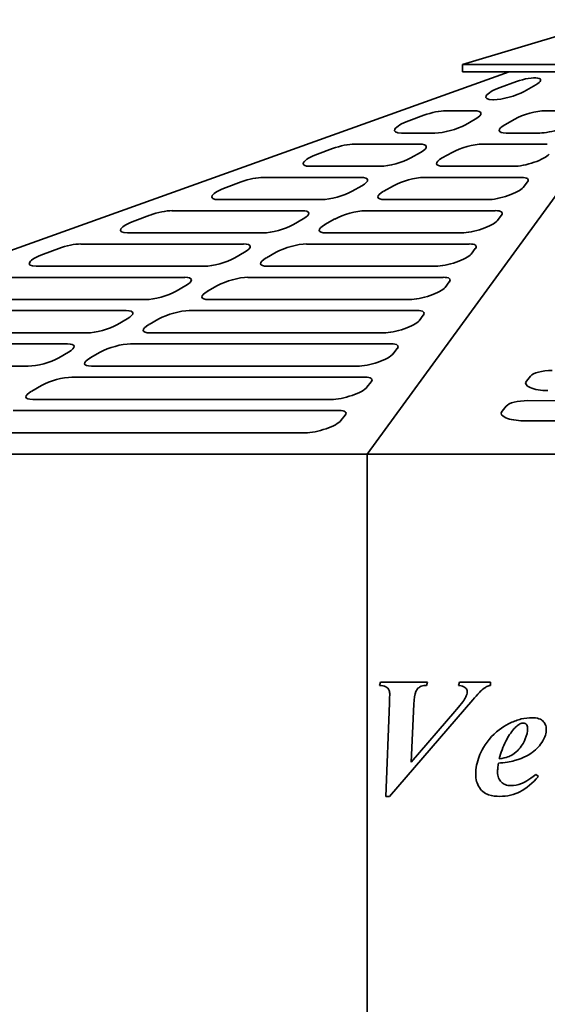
# Model space of a CAD drawing. Header units: millimetres. Extents: x 202 to 638, y 164 to 430.
# Tile 3 of 9: x 286 to 356, y 298 to 430. Entities that reach past the tile are written whole.
import ezdxf

# ---------------------------------------------------------------- set-up
doc = ezdxf.new("R2010")
doc.units = ezdxf.units.MM
doc.header["$LTSCALE"] = 2
doc.layers.add('Krawędzie widoczne(ISO)', color=7, linetype='Continuous', lineweight=35, true_color=0x262659)

msp = doc.modelspace()

# ---------------------------------------------------------------- linework, layer by layer
at = {"layer": 'Krawędzie widoczne(ISO)'}
for p, q in [((345, 423.9), (365, 429.9)), ((208, 371.6), (351.29, 422.9)), ((369.65, 422.9), (332.19, 371.6)), ((345, 423.9), (345, 422.9)), ((345, 423.9), (495, 423.9)), ((495, 422.9), (345, 422.9)), ((350.05, 420.79), (352.26, 421.6)), ((354.85, 421.17), (353.27, 420.28)), ((349.18, 419.16), (349.06, 419.16)), ((342.78, 417.67), (346.56, 417.67)), ((356.11, 417.67), (359.89, 417.67)), ((337.79, 416.32), (339.83, 417.07)), ((346.71, 416.56), (345.4, 415.81)), ((350.71, 415.81), (352.02, 416.56)), ((341.31, 414.69), (336.8, 414.69)), ((355.37, 414.69), (350.86, 414.69)), ((325.53, 411.85), (327.58, 412.6)), ((330.53, 413.2), (339.22, 413.2)), ((347.7, 413.2), (356.39, 413.2)), ((339.37, 412.09), (338.06, 411.34)), ((342.3, 411.34), (343.61, 412.09)), ((333.97, 410.22), (324.55, 410.22)), ((351.87, 410.22), (342.45, 410.22)), ((318.27, 408.73), (331.35, 408.73)), ((339.83, 408.73), (352.9, 408.73)), ((313.28, 407.38), (315.32, 408.13)), ((331.5, 407.62), (330.19, 406.87)), ((334.43, 406.87), (335.74, 407.62)), ((353.72, 408.13), (353.14, 407.38)), ((326.09, 405.75), (312.29, 405.75)), ((348.38, 405.75), (334.58, 405.75)), ((301.02, 402.91), (303.06, 403.66)), ((306.01, 404.26), (323.47, 404.26)), ((323.62, 403.15), (322.31, 402.4)), ((326.55, 402.4), (327.87, 403.15)), ((331.95, 404.26), (349.41, 404.26)), ((350.23, 403.66), (349.64, 402.91)), ((318.22, 401.28), (300.03, 401.28)), ((344.89, 401.28), (326.71, 401.28)), ((288.77, 398.44), (290.81, 399.19)), ((293.76, 399.79), (315.6, 399.79)), ((324.08, 399.79), (345.91, 399.79)), ((346.73, 399.19), (346.15, 398.44)), ((315.75, 398.68), (314.44, 397.93)), ((318.68, 397.93), (319.99, 398.68)), ((310.34, 396.81), (287.78, 396.81)), ((341.39, 396.81), (318.83, 396.81)), ((281.5, 395.32), (307.72, 395.32)), ((316.2, 395.32), (342.42, 395.32)), ((307.87, 394.21), (306.56, 393.46)), ((310.8, 393.46), (312.12, 394.21)), ((343.24, 394.72), (342.66, 393.97)), ((302.47, 392.34), (275.52, 392.34)), ((337.9, 392.34), (310.96, 392.34)), ((269.25, 390.85), (299.85, 390.85)), ((308.33, 390.85), (338.93, 390.85)), ((339.75, 390.25), (339.17, 389.5)), ((300, 389.74), (298.69, 388.99)), ((302.93, 388.99), (304.24, 389.74)), ((294.59, 387.87), (263.27, 387.87)), ((334.41, 387.87), (303.08, 387.87)), ((256.99, 386.38), (291.97, 386.38)), ((300.45, 386.38), (335.43, 386.38)), ((292.12, 385.27), (290.81, 384.52)), ((295.05, 384.52), (296.37, 385.27)), ((336.25, 385.78), (335.67, 385.03)), ((286.72, 383.4), (251.01, 383.4)), ((330.92, 383.4), (295.21, 383.4)), ((353.59, 381.39), (354.13, 382.07)), ((287.18, 380.05), (288.49, 380.8)), ((292.58, 381.91), (331.94, 381.91)), ((332.76, 381.31), (332.18, 380.56)), ((327.42, 378.93), (287.33, 378.93)), ((350.32, 377.35), (350.86, 378.02)), ((353.76, 378.77), (412.3, 378.74)), ((284.71, 377.44), (328.45, 377.44)), ((329.27, 376.84), (328.69, 376.09)), ((412.29, 376.04), (353.21, 376.07)), ((323.93, 374.46), (279.46, 374.46)), ((332.19, 371.6), (208, 371.6)), ((507.81, 371.6), (332.19, 371.6)), ((332.19, 240.1), (332.19, 371.6)), ((334, 340.97), (333.87, 340.56)), ((340.3, 340.97), (334, 340.97)), ((340.18, 340.56), (340.3, 340.97)), ((344.62, 340.97), (344.47, 340.56)), ((348.77, 340.97), (344.62, 340.97)), ((348.77, 340.56), (348.77, 340.97)), ((335.2, 325.62), (346.39, 338.62)), ((335.2, 338.17), (334.71, 325.62)), ((338.12, 330.23), (338.47, 338.05)), ((343.96, 337.03), (338.12, 330.23)), ((355.19, 328.32), (354.86, 328.6)), ((334.71, 325.62), (335.2, 325.62))]:
    msp.add_line(p, q, dxfattribs=at)
for centre, major_axis, ratio, start_param, end_param in [((353.08, 421.17), (2.41, 0.68), 0.263396, 5.460475, 8.125392), ((351.03, 420.28), (-2.89, -0.82), 0.263396, 4.983799, 7.031271), ((351.15, 420.28), (-2.89, -0.82), 0.263396, 0.748086, 2.318882), ((340.82, 416.56), (2.89, 0.82), 0.263396, 0.748086, 1.842206), ((344.59, 416.56), (2.89, 0.82), 0.263396, 5.460475, 7.031271), ((354.14, 416.56), (2.89, 0.82), 0.263396, 0.748086, 2.318882), ((338.77, 415.81), (-2.89, -0.82), 0.263396, 4.983799, 7.031271), ((357.33, 415.81), (2.89, 0.82), 0.263396, 3.889679, 5.937151), ((343.28, 415.81), (-2.89, -0.82), 0.263396, 0.748086, 2.318882), ((352.83, 415.81), (-2.89, -0.82), 0.263396, 5.460475, 7.031271), ((328.56, 412.09), (2.89, 0.82), 0.263396, 0.748086, 1.842206), ((337.25, 412.09), (2.89, 0.82), 0.263396, 5.460475, 7.031271), ((345.73, 412.09), (2.89, 0.82), 0.263396, 0.748086, 2.318882), ((326.52, 411.34), (-2.89, -0.82), 0.263396, 4.983799, 7.031271), ((335.94, 411.34), (-2.89, -0.82), 0.263396, 0.748086, 2.318882), ((344.42, 411.34), (-2.89, -0.82), 0.263396, 5.460475, 7.031271), ((353.84, 411.34), (2.89, 0.82), 0.263396, 3.889679, 5.937151), ((316.3, 407.62), (2.89, 0.82), 0.263396, 0.748086, 1.842206), ((329.38, 407.62), (2.88, 0.82), 0.263396, 5.460475, 7.031271), ((337.86, 407.62), (2.88, 0.82), 0.263396, 0.748086, 2.318882), ((350.93, 407.62), (2.89, 0.82), 0.263396, 5.937151, 7.031271), ((314.26, 406.87), (-2.89, -0.82), 0.263396, 4.983799, 7.031271), ((350.35, 406.87), (2.89, 0.82), 0.263396, 3.889679, 5.937151), ((328.06, 406.87), (-2.89, -0.82), 0.263396, 0.748086, 2.318882), ((336.55, 406.87), (-2.89, -0.82), 0.263396, 5.460475, 7.031271), ((304.05, 403.15), (2.89, 0.82), 0.263396, 0.748086, 1.842206), ((321.5, 403.15), (2.88, 0.82), 0.263396, 5.460475, 7.031271), ((329.98, 403.15), (2.88, 0.82), 0.263396, 0.748086, 2.318882), ((347.44, 403.15), (2.89, 0.82), 0.263396, 5.937151, 7.031271), ((302, 402.4), (-2.89, -0.82), 0.263396, 4.983799, 7.031271), ((320.19, 402.4), (-2.89, -0.82), 0.263396, 0.748086, 2.318882), ((328.68, 402.4), (-2.89, -0.82), 0.263396, 5.460475, 7.031271), ((346.86, 402.4), (2.89, 0.82), 0.263396, 3.889679, 5.937151), ((291.79, 398.68), (2.89, 0.82), 0.263396, 0.748086, 1.842206), ((313.63, 398.68), (2.88, 0.82), 0.263396, 5.460475, 7.031271), ((322.11, 398.68), (2.88, 0.82), 0.263396, 0.748086, 2.318882), ((343.95, 398.68), (2.89, 0.82), 0.263396, 5.937151, 7.031271), ((289.75, 397.93), (-2.89, -0.82), 0.263396, 4.983799, 7.031271), ((312.31, 397.93), (-2.89, -0.82), 0.263396, 0.748086, 2.318882), ((320.8, 397.93), (-2.89, -0.82), 0.263396, 5.460475, 7.031271), ((343.36, 397.93), (2.89, 0.82), 0.263396, 3.889679, 5.937151), ((305.75, 394.21), (2.88, 0.82), 0.263396, 5.460475, 7.031271), ((314.24, 394.21), (2.88, 0.82), 0.263396, 0.748086, 2.318882), ((340.45, 394.21), (2.89, 0.82), 0.263396, 5.937151, 7.031271), ((339.87, 393.46), (2.89, 0.82), 0.263396, 3.889679, 5.937151), ((304.44, 393.46), (-2.89, -0.82), 0.263396, 0.748086, 2.318882), ((312.93, 393.46), (-2.89, -0.82), 0.263396, 5.460475, 7.031271), ((297.88, 389.74), (2.88, 0.82), 0.263396, 5.460475, 7.031271), ((306.36, 389.74), (2.88, 0.82), 0.263396, 0.748086, 2.318882), ((336.96, 389.74), (2.89, 0.82), 0.263396, 5.937151, 7.031271), ((296.56, 388.99), (-2.89, -0.82), 0.263396, 0.748086, 2.318882), ((305.05, 388.99), (-2.89, -0.82), 0.263396, 5.460475, 7.031271), ((336.38, 388.99), (2.89, 0.82), 0.263396, 3.889679, 5.937151), ((290, 385.27), (2.88, 0.82), 0.263396, 5.460475, 7.031271), ((298.49, 385.27), (2.88, 0.82), 0.263396, 0.748086, 2.318882), ((333.47, 385.27), (2.89, 0.82), 0.263396, 5.937151, 7.031271), ((332.88, 384.52), (2.89, 0.82), 0.263396, 3.889679, 5.937151), ((288.69, 384.52), (-2.89, -0.82), 0.263396, 0.748086, 2.318882), ((297.18, 384.52), (-2.89, -0.82), 0.263396, 5.460475, 7.031271), ((357.03, 381.8), (-3, 0), 0.337073, 4.710851, 6.01682), ((290.61, 380.8), (2.89, 0.82), 0.263396, 0.748086, 2.318882), ((329.97, 380.8), (2.89, 0.82), 0.263396, 5.937151, 7.031271), ((356.48, 381.13), (-3, 0), 0.337073, 6.01682, 7.852444), ((289.3, 380.05), (-2.89, -0.82), 0.263396, 5.460475, 7.031271), ((329.39, 380.05), (2.89, 0.82), 0.263396, 3.889679, 5.937151), ((353.76, 377.76), (-3, 0), 0.337073, 4.710851, 6.01682), ((326.48, 376.33), (2.89, 0.82), 0.263396, 5.937151, 7.031271), ((353.21, 377.08), (-3, 0), 0.337073, 6.01682, 7.852444), ((325.9, 375.58), (2.89, 0.82), 0.263396, 3.889679, 5.937151)]:
    msp.add_ellipse(centre, major_axis=major_axis, ratio=ratio, start_param=start_param, end_param=end_param, dxfattribs=at)
for points, knots in [([(333.87, 340.56), (334.18, 340.54), (334.48, 340.48), (334.84, 340.31), (334.92, 340.24), (335.05, 340.09), (335.11, 339.99), (335.22, 339.7), (335.24, 339.51), (335.24, 339.32)], [-0.1494088, -0.1494088, -0.1494088, -0.1494088, -0.1137596, -0.1137596, -0.0912874, -0.0912874, -0.0556742, -0.0556742, 0, 0, 0, 0]), ([(338.47, 338.05), (338.5, 338.74), (338.58, 339.34), (338.83, 339.92), (338.92, 340.05), (339.16, 340.28), (339.31, 340.38), (339.7, 340.53), (339.94, 340.56), (340.18, 340.56)], [-0.2818215, -0.2818215, -0.2818215, -0.2818215, -0.1726201, -0.1726201, -0.1244626, -0.1244626, -0.0716967, -0.0716967, 0, 0, 0, 0]), ([(345.64, 339.74), (345.64, 339.6), (345.61, 339.46), (345.5, 339.1), (345.4, 338.9), (345.18, 338.49), (344.68, 337.86), (343.96, 337.03)], [-0.397993, -0.397993, -0.397993, -0.397993, -0.3722187, -0.3722187, -0.3273302, -0.3273302, 0, 0, 0, 0]), ([(344.47, 340.56), (344.72, 340.52), (344.98, 340.46), (345.28, 340.32), (345.38, 340.26), (345.52, 340.11), (345.56, 340.05), (345.63, 339.9), (345.64, 339.82), (345.64, 339.74)], [-0.1559298, -0.1559298, -0.1559298, -0.1559298, -0.0861827, -0.0861827, -0.0484483, -0.0484483, -0.023964, -0.023964, 0, 0, 0, 0]), ([(346.39, 338.62), (346.66, 338.94), (346.98, 339.3), (347.48, 339.81), (347.7, 340.02), (347.9, 340.17)], [-0.1783623, -0.1783623, -0.1783623, -0.1783623, -0.0724948, -0.0724948, 0, 0, 0, 0]), ([(347.9, 340.17), (348.01, 340.26), (348.14, 340.33), (348.44, 340.47), (348.6, 340.52), (348.77, 340.56)], [-0.09582909, -0.09582909, -0.09582909, -0.09582909, -0.051265, -0.051265, 0, 0, 0, 0]), ([(335.24, 339.32), (335.24, 339.3), (335.23, 339.11), (335.22, 338.76), (335.21, 338.41), (335.2, 338.17)], [-0.1028683, -0.1028683, -0.1028683, -0.1028683, -0.0719101, -0.0719101, 0, 0, 0, 0]), ([(354.37, 336.22), (353.87, 336.22), (353.38, 336.16), (352.4, 335.92), (351.91, 335.74), (350.76, 335.19), (349.8, 334.62), (347.99, 332.69), (347.5, 331.66), (346.95, 330.24), (346.78, 329.43), (346.78, 328.59)], [-0.9215695, -0.9215695, -0.9215695, -0.9215695, -0.7916345, -0.7916345, -0.6548709, -0.6548709, -0.458007, -0.458007, -0.2515994, -0.2515994, 0, 0, 0, 0]), ([(356.25, 334.67), (356.25, 334.78), (356.24, 334.89), (356.2, 335.11), (356.17, 335.21), (356.04, 335.49), (355.93, 335.64), (355.7, 335.85), (355.55, 335.98), (354.99, 336.19), (354.67, 336.22), (354.37, 336.22)], [-0.5134846, -0.5134846, -0.5134846, -0.5134846, -0.4224433, -0.4224433, -0.3360336, -0.3360336, -0.1782002, -0.1782002, -0.0913172, -0.0913172, 0, 0, 0, 0]), ([(353.75, 334.83), (353.75, 334.34), (353.63, 333.85), (353.31, 333.08), (353.04, 332.5), (352.42, 331.8), (352.08, 331.45), (351.4, 331.06), (350.96, 330.85), (349.92, 330.7)], [-4.658826, -4.658826, -4.658826, -4.658826, -2.439268, -2.439268, -0.873718, -0.873718, -0.31479, -0.31479, 0, 0, 0, 0]), ([(349.92, 330.7), (350.16, 331.5), (350.46, 332.32), (351.13, 333.66), (351.5, 334.26), (351.95, 334.75)], [-0.4528013, -0.4528013, -0.4528013, -0.4528013, -0.2015384, -0.2015384, 0, 0, 0, 0]), ([(351.95, 334.75), (352.09, 334.91), (352.25, 335.06), (352.54, 335.28), (352.68, 335.37), (352.94, 335.47), (353.04, 335.49), (353.14, 335.49)], [-0.1423145, -0.1423145, -0.1423145, -0.1423145, -0.0802018, -0.0802018, -0.0313053, -0.0313053, 0, 0, 0, 0]), ([(353.14, 335.49), (353.23, 335.49), (353.32, 335.47), (353.47, 335.41), (353.53, 335.37), (353.61, 335.28), (353.67, 335.22), (353.74, 335.03), (353.75, 334.93), (353.75, 334.83)], [-0.1599374, -0.1599374, -0.1599374, -0.1599374, -0.106922, -0.106922, -0.0608274, -0.0608274, -0.0303321, -0.0303321, 0, 0, 0, 0]), ([(355.79, 333.1), (355.94, 333.34), (356.06, 333.6), (356.22, 334.13), (356.25, 334.4), (356.25, 334.67)], [-0.1666171, -0.1666171, -0.1666171, -0.1666171, -0.0813452, -0.0813452, 0, 0, 0, 0]), ([(351.99, 330.45), (353.31, 330.81), (354.08, 331.34), (354.95, 331.97), (355.42, 332.49), (355.79, 333.1)], [-0.3214661, -0.3214661, -0.3214661, -0.3214661, -0.2129951, -0.2129951, 0, 0, 0, 0]), ([(349.82, 330.12), (350.22, 330.15), (350.64, 330.2), (351.35, 330.31), (351.69, 330.37), (351.99, 330.45)], [-0.2161731, -0.2161731, -0.2161731, -0.2161731, -0.0946575, -0.0946575, 0, 0, 0, 0]), ([(349.72, 328.93), (349.72, 329.1), (349.73, 329.29), (349.77, 329.68), (349.79, 329.9), (349.82, 330.12)], [-0.1174417, -0.1174417, -0.1174417, -0.1174417, -0.065431, -0.065431, 0, 0, 0, 0]), ([(346.78, 328.59), (346.78, 328.28), (346.82, 327.97), (346.99, 327.38), (347.11, 327.11), (347.49, 326.5), (347.69, 326.33), (347.96, 326.1), (348.23, 325.96), (349, 325.71), (349.54, 325.66), (350.04, 325.66)], [-0.2766228, -0.2766228, -0.2766228, -0.2766228, -0.2659612, -0.2659612, -0.2555828, -0.2555828, -0.2414743, -0.2414743, -0.1511174, -0.1511174, 0, 0, 0, 0]), ([(351.49, 327.11), (351.23, 327.11), (350.97, 327.14), (350.53, 327.33), (350.36, 327.44), (350.1, 327.71), (349.96, 327.88), (349.76, 328.38), (349.72, 328.66), (349.72, 328.93)], [-0.3901597, -0.3901597, -0.3901597, -0.3901597, -0.2643134, -0.2643134, -0.1618634, -0.1618634, -0.0822611, -0.0822611, 0, 0, 0, 0]), ([(350.04, 325.66), (350.51, 325.66), (350.98, 325.71), (351.97, 325.93), (352.39, 326.11), (353.6, 326.73), (354.44, 327.48), (355.19, 328.32)], [-0.5584272, -0.5584272, -0.5584272, -0.5584272, -0.4564097, -0.4564097, -0.3377035, -0.3377035, 0, 0, 0, 0]), ([(354.86, 328.6), (353.88, 327.81), (353.28, 327.52), (352.47, 327.21), (351.99, 327.11), (351.49, 327.11)], [-0.2621574, -0.2621574, -0.2621574, -0.2621574, -0.149412, -0.149412, 0, 0, 0, 0])]:
    msp.add_open_spline(points, degree=3, knots=knots, dxfattribs=at)

doc.saveas('drawing.dxf')
